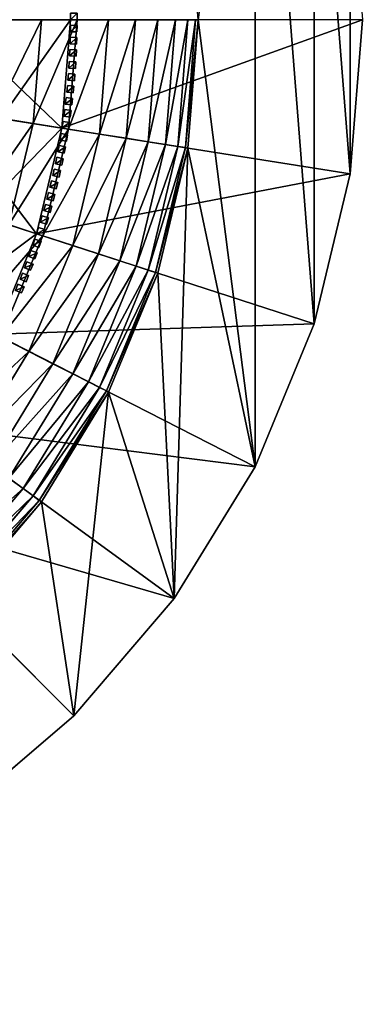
# Model space of a CAD drawing. Header units: centimetres. Extents: x -19.08 to -13.09, y -3.05 to 3.05.
# Tile 37 of 79: x -14.13 to -13.09, y -2.94 to 0.05. Entities that reach past the tile are written whole.
import ezdxf

# ---------------------------------------------------------------- set-up
doc = ezdxf.new("R2010")
doc.units = ezdxf.units.CM
doc.header["$LTSCALE"] = 2.54
doc.layers.get('0').update_dxf_attribs({"true_color": 0xff5454})
doc.layers.add('CHROM', color=7, linetype='Continuous', true_color=0x777799)

# ---------------------------------------------------------------- blocks, each defined once
blk = doc.blocks.new('Komponent#2')
at = {"color": 0}
for p, q in [((0.02, 0, 0.669), (0, 0, 0.669)), ((0, 0, 0.1), (0.02, 0, 0.1)), ((0, 0, 0.669), (0, 0, 0.1)), ((0.02, 0, 0.669), (0, 0, 0.669)), ((0, 0, 0.669), (0, -0.02, 0.669)), ((0, 0, 0.669), (0, 0, 0.1)), ((0, 0, 0.1), (0, -0.02, 0.1)), ((0, 0, 0.669), (0, -0.02, 0.669)), ((0, 0, 0.1), (0.02, 0, 0.1)), ((0, 0, 0.1), (0, -0.02, 0.1)), ((0.02, 0, 0.669), (0.02, 0, 0.1)), ((0.02, 0, 0.669), (0.02, -0.02, 0.669)), ((0.02, 0, 0.1), (0.02, -0.02, 0.1)), ((0.02, 0, 0.669), (0.02, 0, 0.1)), ((0.02, 0, 0.669), (0.02, -0.02, 0.669)), ((0.02, 0, 0.1), (0.02, -0.02, 0.1)), ((0.02, -0.02, 0.669), (0, -0.02, 0.669)), ((0, -0.02, 0.669), (0, -0.02, 0.1)), ((0, -0.02, 0.1), (0.02, -0.02, 0.1)), ((0.02, -0.02, 0.669), (0, -0.02, 0.669)), ((0, -0.02, 0.669), (0, -0.02, 0.1)), ((0, -0.02, 0.1), (0.02, -0.02, 0.1)), ((0.02, -0.02, 0.669), (0.02, -0.02, 0.1)), ((0.02, -0.02, 0.669), (0.02, -0.02, 0.1))]:
    blk.add_line(p, q, dxfattribs=at)
mesh = blk.add_polyface(dxfattribs=at)
corners = [(0, 0, 0.669), (0.02, 0, 0.1), (0, 0, 0.1), (0.02, 0, 0.669)]
mesh.append_faces([[corners[k] for k in face] for face in [(0, 1, 2), (1, 0, 3)]], dxfattribs={"vtx0": -1, "color": 0})
mesh = blk.add_polyface(dxfattribs=at)
corners = [(0, -0.02, 0.669), (0.02, 0, 0.669), (0, 0, 0.669), (0.02, -0.02, 0.669)]
mesh.append_faces([[corners[k] for k in face] for face in [(0, 1, 2), (1, 0, 3)]], dxfattribs={"vtx0": -1, "color": 0})
mesh = blk.add_polyface(dxfattribs=at)
corners = [(0, 0, 0.669), (0, -0.02, 0.1), (0, -0.02, 0.669), (0, 0, 0.1)]
mesh.append_faces([[corners[k] for k in face] for face in [(0, 1, 2), (1, 0, 3)]], dxfattribs={"vtx0": -1, "color": 0})
mesh = blk.add_polyface(dxfattribs=at)
corners = [(0.02, 0, 0.1), (0, -0.02, 0.1), (0, 0, 0.1), (0.02, -0.02, 0.1)]
mesh.append_faces([[corners[k] for k in face] for face in [(0, 1, 2), (1, 0, 3)]], dxfattribs={"vtx0": -1, "color": 0})
mesh = blk.add_polyface(dxfattribs=at)
corners = [(0.02, 0, 0.1), (0.02, -0.02, 0.669), (0.02, -0.02, 0.1), (0.02, 0, 0.669)]
mesh.append_faces([[corners[k] for k in face] for face in [(0, 1, 2), (1, 0, 3)]], dxfattribs={"vtx0": -1, "color": 0})
mesh = blk.add_polyface(dxfattribs=at)
corners = [(0.02, -0.02, 0.669), (0, -0.02, 0.1), (0.02, -0.02, 0.1), (0, -0.02, 0.669)]
mesh.append_faces([[corners[k] for k in face] for face in [(0, 1, 2), (1, 0, 3)]], dxfattribs={"vtx0": -1, "color": 0})
blk = doc.blocks.new('Grupuj#4')
at = {"color": 0}
for p, rotation in [((4.2551, 2.1276, -0.1), 179.9999999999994), ((4.2547, 2.0904, -0.1), 178.9999999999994), ((4.2538, 2.0533, -0.1), 177.9999999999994), ((4.2522, 2.0162, -0.1), 176.9999999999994), ((4.2499, 1.9792, -0.1), 175.9999999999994), ((4.247, 1.9421, -0.1), 174.9999999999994), ((4.2434, 1.9052, -0.1), 173.9999999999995), ((4.2392, 1.8683, -0.1), 172.9999999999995), ((4.2344, 1.8315, -0.1), 171.9999999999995), ((4.2289, 1.7947, -0.1), 170.9999999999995), ((4.2227, 1.7581, -0.1), 169.9999999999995), ((4.216, 1.7216, -0.1), 168.9999999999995), ((4.2086, 1.6852, -0.1), 167.9999999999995), ((4.2005, 1.649, -0.1), 166.9999999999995), ((4.1919, 1.6129, -0.1), 165.9999999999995), ((4.1826, 1.5769, -0.1), 164.9999999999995), ((4.1727, 1.5411, -0.1), 163.9999999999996), ((4.1621, 1.5055, -0.1), 162.9999999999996), ((4.1509, 1.4701, -0.1), 161.9999999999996), ((4.1392, 1.4349, -0.1), 160.9999999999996), ((4.1268, 1.3999, -0.1), 159.9999999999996), ((4.1138, 1.3651, -0.1), 158.9999999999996), ((4.1002, 1.3306, -0.1), 157.9999999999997), ((4.0859, 1.2963, -0.1), 156.9999999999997)]:
    blk.add_blockref('Komponent#2', p, dxfattribs=dict(at, rotation=rotation))
blk = doc.blocks.new('Grupuj#6')
at = {"color": 0}
for p, q in [((5.0144, 2.9955, 1.021), (4.9895, 2.6797, 1.021)), ((5.0144, 2.9955, 1.021), (4.9895, 2.6797, 1.021)), ((5.103, 2.9955, 11.4973), (5.0771, 2.6658, 11.4973)), ((5.103, 2.9955, 11.4473), (5.0771, 2.6658, 11.4473)), ((5.103, 2.9955, 11.4973), (5.0771, 2.6658, 11.4973)), ((5.103, 2.9955, 12.2973), (5.0771, 2.6658, 12.2973)), ((5.103, 2.9955, 11.4473), (5.0771, 2.6658, 11.4473)), ((5.103, 2.9955, 12.2973), (5.0771, 2.6658, 12.2973)), ((5.1232, 2.9955, 1.1839), (5.097, 2.6626, 1.1839)), ((5.1232, 2.9955, 1.1839), (5.097, 2.6626, 1.1839)), ((5.219, 2.9955, 1.3549), (5.1916, 2.6476, 1.3549)), ((5.219, 2.9955, 1.3549), (5.1916, 2.6476, 1.3549)), ((5.301, 2.9955, 1.5328), (5.2726, 2.6348, 1.5328)), ((5.301, 2.9955, 1.5328), (5.2726, 2.6348, 1.5328)), ((5.3688, 2.9955, 1.7166), (5.3396, 2.6242, 1.7166)), ((5.3688, 2.9955, 1.7166), (5.3396, 2.6242, 1.7166)), ((5.422, 2.9955, 1.9052), (5.3921, 2.6159, 1.9052)), ((5.422, 2.9955, 1.9052), (5.3921, 2.6159, 1.9052)), ((5.4602, 2.9955, 2.0974), (5.4299, 2.6099, 2.0974)), ((5.4602, 2.9955, 2.0974), (5.4299, 2.6099, 2.0974)), ((5.4833, 2.9955, 2.292), (5.4526, 2.6063, 2.292)), ((5.4833, 2.9955, 2.292), (5.4526, 2.6063, 2.292)), ((5.491, 2.9955, 6.8878), (5.4602, 2.6051, 6.8878)), ((5.491, 2.9955, 6.8878), (5.4602, 2.6051, 6.8878)), ((5.491, 2.9955, 2.4878), (5.4602, 2.6051, 2.4878)), ((5.491, 2.9955, 2.4878), (5.4602, 2.6051, 2.4878)), ((5.991, 2.9955, 6.8878), (5.9541, 2.5269, 6.8878)), ((5.991, 2.9955, 6.8878), (5.9541, 2.5269, 6.8878)), ((5.0771, 2.6658, 11.4973), (4.7093, 2.724, 11.4973)), ((5.0771, 2.6658, 11.4473), (4.7093, 2.724, 11.4473)), ((5.0771, 2.6658, 11.4973), (4.7093, 2.724, 11.4973)), ((5.0771, 2.6658, 11.4473), (4.7093, 2.724, 11.4473)), ((4.8697, 2.6986, 0.8671), (4.9895, 2.6797, 1.021)), ((4.8697, 2.6986, 0.8671), (4.9895, 2.6797, 1.021)), ((5.0771, 2.6658, 12.2973), (4.8909, 2.6953, 12.5307)), ((5.0771, 2.6658, 12.2973), (4.8909, 2.6953, 12.5307)), ((4.9895, 2.6797, 1.021), (4.9156, 2.3716, 1.021)), ((4.9895, 2.6797, 1.021), (4.9156, 2.3716, 1.021)), ((4.9895, 2.6797, 1.021), (5.097, 2.6626, 1.1839)), ((4.9895, 2.6797, 1.021), (5.097, 2.6626, 1.1839)), ((5.0771, 2.6658, 11.4973), (4.9999, 2.3442, 11.4973)), ((5.0771, 2.6658, 11.4473), (4.9999, 2.3442, 11.4473)), ((5.0771, 2.6658, 11.4973), (4.9999, 2.3442, 11.4973)), ((5.0771, 2.6658, 12.2973), (4.9999, 2.3442, 12.2973)), ((5.0771, 2.6658, 12.2973), (4.9999, 2.3442, 12.2973)), ((5.0771, 2.6658, 11.4473), (4.9999, 2.3442, 11.4473)), ((5.097, 2.6626, 1.1839), (5.0191, 2.338, 1.1839)), ((5.097, 2.6626, 1.1839), (5.0191, 2.338, 1.1839)), ((5.0771, 2.6658, 11.4973), (5.0771, 2.6658, 12.2973)), ((5.0771, 2.6658, 11.4973), (5.0771, 2.6658, 12.2973)), ((5.9541, 2.5269, 6.8878), (5.0771, 2.6658, 11.4473)), ((5.9541, 2.5269, 6.8878), (5.0771, 2.6658, 11.4473)), ((5.097, 2.6626, 1.1839), (5.1916, 2.6476, 1.3549)), ((5.097, 2.6626, 1.1839), (5.1916, 2.6476, 1.3549)), ((5.1916, 2.6476, 1.3549), (5.1101, 2.3084, 1.3549)), ((5.1916, 2.6476, 1.3549), (5.1101, 2.3084, 1.3549)), ((5.1916, 2.6476, 1.3549), (5.2726, 2.6348, 1.5328)), ((5.1916, 2.6476, 1.3549), (5.2726, 2.6348, 1.5328)), ((5.2726, 2.6348, 1.5328), (5.1882, 2.283, 1.5328)), ((5.2726, 2.6348, 1.5328), (5.1882, 2.283, 1.5328)), ((5.3396, 2.6242, 1.7166), (5.2527, 2.2621, 1.7166)), ((5.3396, 2.6242, 1.7166), (5.2527, 2.2621, 1.7166)), ((5.2726, 2.6348, 1.5328), (5.3396, 2.6242, 1.7166)), ((5.2726, 2.6348, 1.5328), (5.3396, 2.6242, 1.7166)), ((5.3921, 2.6159, 1.9052), (5.3032, 2.2456, 1.9052)), ((5.3921, 2.6159, 1.9052), (5.3032, 2.2456, 1.9052)), ((5.3396, 2.6242, 1.7166), (5.3921, 2.6159, 1.9052)), ((5.3396, 2.6242, 1.7166), (5.3921, 2.6159, 1.9052)), ((5.4299, 2.6099, 2.0974), (5.3396, 2.2338, 2.0974)), ((5.4299, 2.6099, 2.0974), (5.3396, 2.2338, 2.0974)), ((5.4526, 2.6063, 2.292), (5.3615, 2.2267, 2.292)), ((5.4526, 2.6063, 2.292), (5.3615, 2.2267, 2.292)), ((5.3921, 2.6159, 1.9052), (5.4299, 2.6099, 2.0974)), ((5.3921, 2.6159, 1.9052), (5.4299, 2.6099, 2.0974)), ((5.4299, 2.6099, 2.0974), (5.4526, 2.6063, 2.292)), ((5.4299, 2.6099, 2.0974), (5.4526, 2.6063, 2.292)), ((5.4526, 2.6063, 2.292), (5.4602, 2.6051, 2.4878)), ((5.4526, 2.6063, 2.292), (5.4602, 2.6051, 2.4878)), ((5.4602, 2.6051, 6.8878), (5.3688, 2.2243, 6.8878)), ((5.4602, 2.6051, 2.4878), (5.3688, 2.2243, 2.4878)), ((5.4602, 2.6051, 6.8878), (5.3688, 2.2243, 6.8878)), ((5.4602, 2.6051, 2.4878), (5.3688, 2.2243, 2.4878)), ((5.4602, 2.6051, 2.4878), (5.4602, 2.6051, 6.8878)), ((5.4602, 2.6051, 2.4878), (5.4602, 2.6051, 6.8878)), ((5.9541, 2.5269, 6.8878), (5.8444, 2.0698, 6.8878)), ((5.9541, 2.5269, 6.8878), (5.8444, 2.0698, 6.8878)), ((4.9999, 2.3442, 11.4473), (4.6458, 2.4593, 11.4473)), ((4.9999, 2.3442, 11.4973), (4.6458, 2.4593, 11.4973)), ((4.9999, 2.3442, 11.4473), (4.6458, 2.4593, 11.4473)), ((4.9999, 2.3442, 11.4973), (4.6458, 2.4593, 11.4973)), ((4.9999, 2.3442, 12.2973), (4.8206, 2.4025, 12.5307)), ((4.9999, 2.3442, 12.2973), (4.8206, 2.4025, 12.5307)), ((4.9156, 2.3716, 1.021), (5.0191, 2.338, 1.1839)), ((4.9156, 2.3716, 1.021), (5.0191, 2.338, 1.1839)), ((4.9999, 2.3442, 11.4473), (4.8733, 2.0387, 11.4473)), ((4.9999, 2.3442, 11.4973), (4.8733, 2.0387, 11.4973)), ((4.9999, 2.3442, 11.4973), (4.8733, 2.0387, 11.4973)), ((4.9999, 2.3442, 12.2973), (4.8733, 2.0387, 12.2973)), ((4.9999, 2.3442, 12.2973), (4.8733, 2.0387, 12.2973)), ((4.9999, 2.3442, 11.4473), (4.8733, 2.0387, 11.4473)), ((5.0191, 2.338, 1.1839), (4.8913, 2.0295, 1.1839)), ((5.0191, 2.338, 1.1839), (4.8913, 2.0295, 1.1839)), ((4.9999, 2.3442, 11.4973), (4.9999, 2.3442, 12.2973)), ((4.9999, 2.3442, 11.4973), (4.9999, 2.3442, 12.2973)), ((5.8444, 2.0698, 6.8878), (4.9999, 2.3442, 11.4473)), ((5.8444, 2.0698, 6.8878), (4.9999, 2.3442, 11.4473)), ((5.0191, 2.338, 1.1839), (5.1101, 2.3084, 1.3549)), ((5.0191, 2.338, 1.1839), (5.1101, 2.3084, 1.3549)), ((5.1101, 2.3084, 1.3549), (4.9766, 1.986, 1.3549)), ((5.1101, 2.3084, 1.3549), (4.9766, 1.986, 1.3549)), ((5.1101, 2.3084, 1.3549), (5.1882, 2.283, 1.5328)), ((5.1101, 2.3084, 1.3549), (5.1882, 2.283, 1.5328)), ((5.1882, 2.283, 1.5328), (5.0497, 1.9488, 1.5328)), ((5.1882, 2.283, 1.5328), (5.0497, 1.9488, 1.5328)), ((5.1882, 2.283, 1.5328), (5.2527, 2.2621, 1.7166)), ((5.1882, 2.283, 1.5328), (5.2527, 2.2621, 1.7166)), ((5.2527, 2.2621, 1.7166), (5.1101, 1.918, 1.7166)), ((5.2527, 2.2621, 1.7166), (5.1101, 1.918, 1.7166)), ((5.2527, 2.2621, 1.7166), (5.3032, 2.2456, 1.9052)), ((5.2527, 2.2621, 1.7166), (5.3032, 2.2456, 1.9052)), ((5.3032, 2.2456, 1.9052), (5.1575, 1.8939, 1.9052)), ((5.3032, 2.2456, 1.9052), (5.1575, 1.8939, 1.9052)), ((5.3396, 2.2338, 2.0974), (5.1916, 1.8765, 2.0974)), ((5.3396, 2.2338, 2.0974), (5.1916, 1.8765, 2.0974)), ((5.3615, 2.2267, 2.292), (5.2121, 1.866, 2.292)), ((5.3615, 2.2267, 2.292), (5.2121, 1.866, 2.292)), ((5.3688, 2.2243, 6.8878), (5.219, 1.8626, 6.8878)), ((5.3688, 2.2243, 2.4878), (5.219, 1.8626, 2.4878)), ((5.3688, 2.2243, 6.8878), (5.219, 1.8626, 6.8878)), ((5.3688, 2.2243, 2.4878), (5.219, 1.8626, 2.4878)), ((5.3032, 2.2456, 1.9052), (5.3396, 2.2338, 2.0974)), ((5.3032, 2.2456, 1.9052), (5.3396, 2.2338, 2.0974)), ((5.3396, 2.2338, 2.0974), (5.3615, 2.2267, 2.292)), ((5.3396, 2.2338, 2.0974), (5.3615, 2.2267, 2.292)), ((5.3615, 2.2267, 2.292), (5.3688, 2.2243, 2.4878)), ((5.3615, 2.2267, 2.292), (5.3688, 2.2243, 2.4878)), ((5.3688, 2.2243, 2.4878), (5.3688, 2.2243, 6.8878)), ((5.3688, 2.2243, 2.4878), (5.3688, 2.2243, 6.8878)), ((5.8444, 2.0698, 6.8878), (5.6645, 1.6356, 6.8878)), ((5.8444, 2.0698, 6.8878), (5.6645, 1.6356, 6.8878)), ((5.6645, 1.6356, 6.8878), (4.8733, 2.0387, 11.4473)), ((5.6645, 1.6356, 6.8878), (4.8733, 2.0387, 11.4473)), ((4.8913, 2.0295, 1.1839), (4.9766, 1.986, 1.3549)), ((4.8913, 2.0295, 1.1839), (4.9766, 1.986, 1.3549)), ((4.9766, 1.986, 1.3549), (4.7943, 1.6885, 1.3549)), ((4.9766, 1.986, 1.3549), (4.7943, 1.6885, 1.3549)), ((4.9766, 1.986, 1.3549), (5.0497, 1.9488, 1.5328)), ((4.9766, 1.986, 1.3549), (5.0497, 1.9488, 1.5328)), ((5.0497, 1.9488, 1.5328), (4.8607, 1.6403, 1.5328)), ((5.0497, 1.9488, 1.5328), (4.8607, 1.6403, 1.5328)), ((5.0497, 1.9488, 1.5328), (5.1101, 1.918, 1.7166)), ((5.0497, 1.9488, 1.5328), (5.1101, 1.918, 1.7166)), ((5.1101, 1.918, 1.7166), (4.9156, 1.6005, 1.7166)), ((5.1101, 1.918, 1.7166), (4.9156, 1.6005, 1.7166)), ((5.1101, 1.918, 1.7166), (5.1575, 1.8939, 1.9052)), ((5.1101, 1.918, 1.7166), (5.1575, 1.8939, 1.9052)), ((5.1575, 1.8939, 1.9052), (4.9586, 1.5692, 1.9052)), ((5.1575, 1.8939, 1.9052), (4.9586, 1.5692, 1.9052)), ((5.1575, 1.8939, 1.9052), (5.1916, 1.8765, 2.0974)), ((5.1575, 1.8939, 1.9052), (5.1916, 1.8765, 2.0974)), ((5.1916, 1.8765, 2.0974), (4.9895, 1.5467, 2.0974)), ((5.1916, 1.8765, 2.0974), (4.9895, 1.5467, 2.0974)), ((5.2121, 1.866, 2.292), (5.0081, 1.5332, 2.292)), ((5.2121, 1.866, 2.292), (5.0081, 1.5332, 2.292)), ((5.219, 1.8626, 6.8878), (5.0144, 1.5287, 6.8878)), ((5.219, 1.8626, 6.8878), (5.0144, 1.5287, 6.8878)), ((5.219, 1.8626, 2.4878), (5.0144, 1.5287, 2.4878)), ((5.219, 1.8626, 2.4878), (5.0144, 1.5287, 2.4878)), ((5.1916, 1.8765, 2.0974), (5.2121, 1.866, 2.292)), ((5.1916, 1.8765, 2.0974), (5.2121, 1.866, 2.292)), ((5.2121, 1.866, 2.292), (5.219, 1.8626, 2.4878)), ((5.2121, 1.866, 2.292), (5.219, 1.8626, 2.4878)), ((5.219, 1.8626, 2.4878), (5.219, 1.8626, 6.8878)), ((5.219, 1.8626, 2.4878), (5.219, 1.8626, 6.8878)), ((5.4189, 1.2348, 6.8878), (4.7005, 1.7567, 11.4473)), ((5.4189, 1.2348, 6.8878), (4.7005, 1.7567, 11.4473)), ((5.6645, 1.6356, 6.8878), (5.4189, 1.2348, 6.8878)), ((5.6645, 1.6356, 6.8878), (5.4189, 1.2348, 6.8878)), ((4.9156, 1.6005, 1.7166), (4.9586, 1.5692, 1.9052)), ((4.9156, 1.6005, 1.7166), (4.9586, 1.5692, 1.9052)), ((4.9586, 1.5692, 1.9052), (4.7113, 1.2797, 1.9052)), ((4.9586, 1.5692, 1.9052), (4.7113, 1.2797, 1.9052)), ((4.9586, 1.5692, 1.9052), (4.9895, 1.5467, 2.0974)), ((4.9586, 1.5692, 1.9052), (4.9895, 1.5467, 2.0974)), ((4.9895, 1.5467, 2.0974), (4.7383, 1.2526, 2.0974)), ((4.9895, 1.5467, 2.0974), (4.7383, 1.2526, 2.0974)), ((5.0081, 1.5332, 2.292), (4.7546, 1.2363, 2.292)), ((5.0081, 1.5332, 2.292), (4.7546, 1.2363, 2.292)), ((5.0144, 1.5287, 6.8878), (4.7601, 1.2309, 6.8878)), ((5.0144, 1.5287, 2.4878), (4.7601, 1.2309, 2.4878)), ((5.0144, 1.5287, 6.8878), (4.7601, 1.2309, 6.8878)), ((5.0144, 1.5287, 2.4878), (4.7601, 1.2309, 2.4878)), ((4.9895, 1.5467, 2.0974), (5.0081, 1.5332, 2.292)), ((4.9895, 1.5467, 2.0974), (5.0081, 1.5332, 2.292)), ((5.0081, 1.5332, 2.292), (5.0144, 1.5287, 2.4878)), ((5.0081, 1.5332, 2.292), (5.0144, 1.5287, 2.4878)), ((5.0144, 1.5287, 2.4878), (5.0144, 1.5287, 6.8878)), ((5.0144, 1.5287, 2.4878), (5.0144, 1.5287, 6.8878)), ((5.1136, 0.8774, 6.8878), (4.4857, 1.5052, 11.4473)), ((5.1136, 0.8774, 6.8878), (4.4857, 1.5052, 11.4473)), ((5.4189, 1.2348, 6.8878), (5.1136, 0.8774, 6.8878)), ((5.4189, 1.2348, 6.8878), (5.1136, 0.8774, 6.8878)), ((5.1136, 0.8774, 6.8878), (4.7562, 0.5721, 6.8878)), ((5.1136, 0.8774, 6.8878), (4.7562, 0.5721, 6.8878))]:
    blk.add_line(p, q, dxfattribs=at)
mesh = blk.add_polyface(dxfattribs=at)
corners = [(0.0369, 3.4641, 6.8878), (0.0369, 2.5269, 6.8878), (0, 2.9955, 6.8878), (0.1466, 3.9211, 6.8878), (0.1466, 2.0698, 6.8878), (0.3265, 4.3554, 6.8878), (0.3265, 1.6356, 6.8878), (0.5721, 4.7562, 6.8878), (0.5, 2.9955, 6.8878), (0.5307, 3.3859, 6.8878), (0.6221, 3.7666, 6.8878), (0.8774, 5.1136, 6.8878), (0.772, 4.1284, 6.8878), (0.9766, 4.4623, 6.8878), (1.2348, 5.4189, 6.8878), (1.2309, 4.7601, 6.8878), (1.5287, 5.0144, 6.8878), (1.6356, 5.6645, 6.8878), (1.8626, 5.219, 6.8878), (2.0698, 5.8444, 6.8878), (2.2243, 5.3688, 6.8878), (2.5269, 5.9541, 6.8878), (2.6051, 5.4602, 6.8878), (2.9955, 5.991, 6.8878), (2.9955, 5.491, 6.8878), (3.4641, 5.9541, 6.8878), (3.3859, 5.4602, 6.8878), (3.7666, 5.3688, 6.8878), (3.9211, 5.8444, 6.8878), (4.1284, 5.219, 6.8878), (4.3554, 5.6645, 6.8878), (4.4623, 5.0144, 6.8878), (4.7562, 5.4189, 6.8878), (4.7601, 4.7601, 6.8878), (5.1136, 5.1136, 6.8878), (5.0144, 4.4623, 6.8878), (5.219, 4.1284, 6.8878), (5.4189, 4.7562, 6.8878), (5.3688, 3.7666, 6.8878), (5.4602, 3.3859, 6.8878), (5.6645, 4.3554, 6.8878), (5.491, 2.9955, 6.8878), (5.6645, 1.6356, 6.8878), (5.8444, 2.0698, 6.8878), (5.8444, 3.9211, 6.8878), (5.9541, 2.5269, 6.8878), (5.9541, 3.4641, 6.8878), (5.991, 2.9955, 6.8878), (0.5721, 1.2348, 6.8878), (0.5307, 2.6051, 6.8878), (0.6221, 2.2243, 6.8878), (0.8774, 0.8774, 6.8878), (0.772, 1.8626, 6.8878), (0.9766, 1.5287, 6.8878), (1.2348, 0.5721, 6.8878), (1.2309, 1.2309, 6.8878), (1.5287, 0.9766, 6.8878), (1.6356, 0.3265, 6.8878), (1.8626, 0.772, 6.8878), (2.0698, 0.1466, 6.8878), (2.2243, 0.6221, 6.8878), (2.5269, 0.0369, 6.8878), (2.6051, 0.5307, 6.8878), (2.9955, 0, 6.8878), (2.9955, 0.5, 6.8878), (3.3859, 0.5307, 6.8878), (3.4641, 0.0369, 6.8878), (3.7666, 0.6221, 6.8878), (3.9211, 0.1466, 6.8878), (4.1284, 0.772, 6.8878), (4.3554, 0.3265, 6.8878), (4.4623, 0.9766, 6.8878), (4.7562, 0.5721, 6.8878), (4.7601, 1.2309, 6.8878), (5.1136, 0.8774, 6.8878), (5.0144, 1.5287, 6.8878), (5.219, 1.8626, 6.8878), (5.4189, 1.2348, 6.8878), (5.3688, 2.2243, 6.8878), (5.4602, 2.6051, 6.8878)]
mesh.append_faces([[corners[k] for k in face] for face in [(0, 1, 2), (45, 46, 47)]], dxfattribs={"vtx0": -1, "color": 0})
mesh.append_faces([[corners[k] for k in face] for face in [(1, 3, 4), (4, 5, 6), (8, 7, 9), (9, 7, 10), (10, 11, 12), (12, 11, 13), (13, 14, 15), (15, 14, 16), (16, 17, 18), (18, 19, 20), (20, 21, 22), (22, 23, 24), (24, 25, 26), (26, 25, 27), (27, 28, 29), (29, 30, 31), (31, 32, 33), (33, 34, 35), (35, 34, 36), (36, 37, 38), (38, 37, 39), (39, 40, 41), (42, 40, 43), (43, 44, 45), (48, 50, 51), (51, 53, 54), (54, 56, 57), (57, 58, 59), (59, 60, 61), (61, 62, 63), (63, 65, 66), (66, 67, 68), (68, 69, 70), (70, 71, 72), (72, 73, 74), (74, 76, 77), (77, 79, 42)]], dxfattribs={"vtx0": -1, "vtx1": -1, "color": 0})
mesh.append_faces([[corners[k] for k in face] for face in [(6, 7, 8), (41, 40, 42)]], dxfattribs={"vtx0": -1, "vtx1": -1, "vtx2": -1, "color": 0})
mesh.append_faces([[corners[k] for k in face] for face in [(1, 0, 3), (4, 3, 5), (6, 5, 7), (10, 7, 11), (13, 11, 14), (16, 14, 17), (18, 17, 19), (20, 19, 21), (22, 21, 23), (24, 23, 25), (27, 25, 28), (29, 28, 30), (31, 30, 32), (33, 32, 34), (36, 34, 37), (39, 37, 40), (43, 40, 44), (45, 44, 46), (8, 48, 6), (48, 8, 49), (48, 49, 50), (51, 50, 52), (51, 52, 53), (54, 53, 55), (54, 55, 56), (57, 56, 58), (59, 58, 60), (61, 60, 62), (63, 62, 64), (63, 64, 65), (66, 65, 67), (68, 67, 69), (70, 69, 71), (72, 71, 73), (74, 73, 75), (74, 75, 76), (77, 76, 78), (77, 78, 79), (42, 79, 41)]], dxfattribs={"vtx0": -1, "vtx2": -1, "color": 0})
mesh = blk.add_polyface(dxfattribs=at)
corners = [(4.7307, 2.9955, 11.4973), (5.0771, 2.6658, 11.4973), (4.7093, 2.724, 11.4973), (5.103, 2.9955, 11.4973)]
mesh.append_faces([[corners[k] for k in face] for face in [(0, 1, 2), (1, 0, 3)]], dxfattribs={"vtx0": -1, "color": 0})
mesh = blk.add_polyface(dxfattribs=at)
corners = [(5.0771, 2.6658, 11.4473), (4.7307, 2.9955, 11.4473), (4.7093, 2.724, 11.4473), (5.103, 2.9955, 11.4473)]
mesh.append_faces([[corners[k] for k in face] for face in [(0, 1, 2), (1, 0, 3)]], dxfattribs={"vtx0": -1, "color": 0})
mesh = blk.add_polyface(dxfattribs=at)
corners = [(4.8697, 2.6986, 0.8671), (5.0144, 2.9955, 1.021), (4.9895, 2.6797, 1.021), (4.8931, 2.9955, 0.8671)]
mesh.append_faces([[corners[k] for k in face] for face in [(0, 1, 2), (1, 0, 3)]], dxfattribs={"vtx0": -1, "color": 0})
mesh = blk.add_polyface(dxfattribs=at)
corners = [(5.103, 2.9955, 12.2973), (4.8909, 2.6953, 12.5307), (5.0771, 2.6658, 12.2973), (4.9146, 2.9955, 12.5307)]
mesh.append_faces([[corners[k] for k in face] for face in [(0, 1, 2), (1, 0, 3)]], dxfattribs={"vtx0": -1, "color": 0})
mesh = blk.add_polyface(dxfattribs=at)
corners = [(4.9895, 2.6797, 1.021), (5.1232, 2.9955, 1.1839), (5.097, 2.6626, 1.1839), (5.0144, 2.9955, 1.021)]
mesh.append_faces([[corners[k] for k in face] for face in [(0, 1, 2), (1, 0, 3)]], dxfattribs={"vtx0": -1, "color": 0})
mesh = blk.add_polyface(dxfattribs=at)
corners = [(5.103, 2.9955, 11.4973), (5.0771, 2.6658, 12.2973), (5.0771, 2.6658, 11.4973), (5.103, 2.9955, 12.2973)]
mesh.append_faces([[corners[k] for k in face] for face in [(0, 1, 2), (1, 0, 3)]], dxfattribs={"vtx0": -1, "color": 0})
mesh = blk.add_polyface(dxfattribs=at)
corners = [(5.991, 2.9955, 6.8878), (5.0771, 2.6658, 11.4473), (5.9541, 2.5269, 6.8878), (5.103, 2.9955, 11.4473)]
mesh.append_faces([[corners[k] for k in face] for face in [(0, 1, 2), (1, 0, 3)]], dxfattribs={"vtx0": -1, "color": 0})
mesh = blk.add_polyface(dxfattribs=at)
corners = [(5.097, 2.6626, 1.1839), (5.219, 2.9955, 1.3549), (5.1916, 2.6476, 1.3549), (5.1232, 2.9955, 1.1839)]
mesh.append_faces([[corners[k] for k in face] for face in [(0, 1, 2), (1, 0, 3)]], dxfattribs={"vtx0": -1, "color": 0})
mesh = blk.add_polyface(dxfattribs=at)
corners = [(5.1916, 2.6476, 1.3549), (5.301, 2.9955, 1.5328), (5.2726, 2.6348, 1.5328), (5.219, 2.9955, 1.3549)]
mesh.append_faces([[corners[k] for k in face] for face in [(0, 1, 2), (1, 0, 3)]], dxfattribs={"vtx0": -1, "color": 0})
mesh = blk.add_polyface(dxfattribs=at)
corners = [(5.2726, 2.6348, 1.5328), (5.3688, 2.9955, 1.7166), (5.3396, 2.6242, 1.7166), (5.301, 2.9955, 1.5328)]
mesh.append_faces([[corners[k] for k in face] for face in [(0, 1, 2), (1, 0, 3)]], dxfattribs={"vtx0": -1, "color": 0})
mesh = blk.add_polyface(dxfattribs=at)
corners = [(5.3396, 2.6242, 1.7166), (5.422, 2.9955, 1.9052), (5.3921, 2.6159, 1.9052), (5.3688, 2.9955, 1.7166)]
mesh.append_faces([[corners[k] for k in face] for face in [(0, 1, 2), (1, 0, 3)]], dxfattribs={"vtx0": -1, "color": 0})
mesh = blk.add_polyface(dxfattribs=at)
corners = [(5.3921, 2.6159, 1.9052), (5.4602, 2.9955, 2.0974), (5.4299, 2.6099, 2.0974), (5.422, 2.9955, 1.9052)]
mesh.append_faces([[corners[k] for k in face] for face in [(0, 1, 2), (1, 0, 3)]], dxfattribs={"vtx0": -1, "color": 0})
mesh = blk.add_polyface(dxfattribs=at)
corners = [(5.4299, 2.6099, 2.0974), (5.4833, 2.9955, 2.292), (5.4526, 2.6063, 2.292), (5.4602, 2.9955, 2.0974)]
mesh.append_faces([[corners[k] for k in face] for face in [(0, 1, 2), (1, 0, 3)]], dxfattribs={"vtx0": -1, "color": 0})
mesh = blk.add_polyface(dxfattribs=at)
corners = [(5.4526, 2.6063, 2.292), (5.491, 2.9955, 2.4878), (5.4602, 2.6051, 2.4878), (5.4833, 2.9955, 2.292)]
mesh.append_faces([[corners[k] for k in face] for face in [(0, 1, 2), (1, 0, 3)]], dxfattribs={"vtx0": -1, "color": 0})
mesh = blk.add_polyface(dxfattribs=at)
corners = [(5.491, 2.9955, 2.4878), (5.4602, 2.6051, 6.8878), (5.4602, 2.6051, 2.4878), (5.491, 2.9955, 6.8878)]
mesh.append_faces([[corners[k] for k in face] for face in [(0, 1, 2), (1, 0, 3)]], dxfattribs={"vtx0": -1, "color": 0})
mesh = blk.add_polyface(dxfattribs=at)
corners = [(4.7093, 2.724, 11.4973), (4.9999, 2.3442, 11.4973), (4.6458, 2.4593, 11.4973), (5.0771, 2.6658, 11.4973)]
mesh.append_faces([[corners[k] for k in face] for face in [(0, 1, 2), (1, 0, 3)]], dxfattribs={"vtx0": -1, "color": 0})
mesh = blk.add_polyface(dxfattribs=at)
corners = [(4.9999, 2.3442, 11.4473), (4.7093, 2.724, 11.4473), (4.6458, 2.4593, 11.4473), (5.0771, 2.6658, 11.4473)]
mesh.append_faces([[corners[k] for k in face] for face in [(0, 1, 2), (1, 0, 3)]], dxfattribs={"vtx0": -1, "color": 0})
mesh = blk.add_polyface(dxfattribs=at)
corners = [(4.8002, 2.4091, 0.8671), (4.9895, 2.6797, 1.021), (4.9156, 2.3716, 1.021), (4.8697, 2.6986, 0.8671)]
mesh.append_faces([[corners[k] for k in face] for face in [(0, 1, 2), (1, 0, 3)]], dxfattribs={"vtx0": -1, "color": 0})
mesh = blk.add_polyface(dxfattribs=at)
corners = [(5.0771, 2.6658, 12.2973), (4.8206, 2.4025, 12.5307), (4.9999, 2.3442, 12.2973), (4.8909, 2.6953, 12.5307)]
mesh.append_faces([[corners[k] for k in face] for face in [(0, 1, 2), (1, 0, 3)]], dxfattribs={"vtx0": -1, "color": 0})
mesh = blk.add_polyface(dxfattribs=at)
corners = [(4.9156, 2.3716, 1.021), (5.097, 2.6626, 1.1839), (5.0191, 2.338, 1.1839), (4.9895, 2.6797, 1.021)]
mesh.append_faces([[corners[k] for k in face] for face in [(0, 1, 2), (1, 0, 3)]], dxfattribs={"vtx0": -1, "color": 0})
mesh = blk.add_polyface(dxfattribs=at)
corners = [(5.0771, 2.6658, 11.4973), (4.9999, 2.3442, 12.2973), (4.9999, 2.3442, 11.4973), (5.0771, 2.6658, 12.2973)]
mesh.append_faces([[corners[k] for k in face] for face in [(0, 1, 2), (1, 0, 3)]], dxfattribs={"vtx0": -1, "color": 0})
mesh = blk.add_polyface(dxfattribs=at)
corners = [(5.9541, 2.5269, 6.8878), (4.9999, 2.3442, 11.4473), (5.8444, 2.0698, 6.8878), (5.0771, 2.6658, 11.4473)]
mesh.append_faces([[corners[k] for k in face] for face in [(0, 1, 2), (1, 0, 3)]], dxfattribs={"vtx0": -1, "color": 0})
mesh = blk.add_polyface(dxfattribs=at)
corners = [(5.0191, 2.338, 1.1839), (5.1916, 2.6476, 1.3549), (5.1101, 2.3084, 1.3549), (5.097, 2.6626, 1.1839)]
mesh.append_faces([[corners[k] for k in face] for face in [(0, 1, 2), (1, 0, 3)]], dxfattribs={"vtx0": -1, "color": 0})
mesh = blk.add_polyface(dxfattribs=at)
corners = [(5.1101, 2.3084, 1.3549), (5.2726, 2.6348, 1.5328), (5.1882, 2.283, 1.5328), (5.1916, 2.6476, 1.3549)]
mesh.append_faces([[corners[k] for k in face] for face in [(0, 1, 2), (1, 0, 3)]], dxfattribs={"vtx0": -1, "color": 0})
mesh = blk.add_polyface(dxfattribs=at)
corners = [(5.1882, 2.283, 1.5328), (5.3396, 2.6242, 1.7166), (5.2527, 2.2621, 1.7166), (5.2726, 2.6348, 1.5328)]
mesh.append_faces([[corners[k] for k in face] for face in [(0, 1, 2), (1, 0, 3)]], dxfattribs={"vtx0": -1, "color": 0})
mesh = blk.add_polyface(dxfattribs=at)
corners = [(5.2527, 2.2621, 1.7166), (5.3921, 2.6159, 1.9052), (5.3032, 2.2456, 1.9052), (5.3396, 2.6242, 1.7166)]
mesh.append_faces([[corners[k] for k in face] for face in [(0, 1, 2), (1, 0, 3)]], dxfattribs={"vtx0": -1, "color": 0})
mesh = blk.add_polyface(dxfattribs=at)
corners = [(5.3032, 2.2456, 1.9052), (5.4299, 2.6099, 2.0974), (5.3396, 2.2338, 2.0974), (5.3921, 2.6159, 1.9052)]
mesh.append_faces([[corners[k] for k in face] for face in [(0, 1, 2), (1, 0, 3)]], dxfattribs={"vtx0": -1, "color": 0})
mesh = blk.add_polyface(dxfattribs=at)
corners = [(5.3396, 2.2338, 2.0974), (5.4526, 2.6063, 2.292), (5.3615, 2.2267, 2.292), (5.4299, 2.6099, 2.0974)]
mesh.append_faces([[corners[k] for k in face] for face in [(0, 1, 2), (1, 0, 3)]], dxfattribs={"vtx0": -1, "color": 0})
mesh = blk.add_polyface(dxfattribs=at)
corners = [(5.3615, 2.2267, 2.292), (5.4602, 2.6051, 2.4878), (5.3688, 2.2243, 2.4878), (5.4526, 2.6063, 2.292)]
mesh.append_faces([[corners[k] for k in face] for face in [(0, 1, 2), (1, 0, 3)]], dxfattribs={"vtx0": -1, "color": 0})
mesh = blk.add_polyface(dxfattribs=at)
corners = [(5.4602, 2.6051, 2.4878), (5.3688, 2.2243, 6.8878), (5.3688, 2.2243, 2.4878), (5.4602, 2.6051, 6.8878)]
mesh.append_faces([[corners[k] for k in face] for face in [(0, 1, 2), (1, 0, 3)]], dxfattribs={"vtx0": -1, "color": 0})
mesh = blk.add_polyface(dxfattribs=at)
corners = [(4.8733, 2.0387, 11.4473), (4.6458, 2.4593, 11.4473), (4.5416, 2.2077, 11.4473), (4.9999, 2.3442, 11.4473)]
mesh.append_faces([[corners[k] for k in face] for face in [(0, 1, 2), (1, 0, 3)]], dxfattribs={"vtx0": -1, "color": 0})
mesh = blk.add_polyface(dxfattribs=at)
corners = [(4.6458, 2.4593, 11.4973), (4.8733, 2.0387, 11.4973), (4.5416, 2.2077, 11.4973), (4.9999, 2.3442, 11.4973)]
mesh.append_faces([[corners[k] for k in face] for face in [(0, 1, 2), (1, 0, 3)]], dxfattribs={"vtx0": -1, "color": 0})
mesh = blk.add_polyface(dxfattribs=at)
corners = [(4.9999, 2.3442, 12.2973), (4.7054, 2.1242, 12.5307), (4.8733, 2.0387, 12.2973), (4.8206, 2.4025, 12.5307)]
mesh.append_faces([[corners[k] for k in face] for face in [(0, 1, 2), (1, 0, 3)]], dxfattribs={"vtx0": -1, "color": 0})
mesh = blk.add_polyface(dxfattribs=at)
corners = [(4.7943, 2.0789, 1.021), (5.0191, 2.338, 1.1839), (4.8913, 2.0295, 1.1839), (4.9156, 2.3716, 1.021)]
mesh.append_faces([[corners[k] for k in face] for face in [(0, 1, 2), (1, 0, 3)]], dxfattribs={"vtx0": -1, "color": 0})
mesh = blk.add_polyface(dxfattribs=at)
corners = [(4.9999, 2.3442, 11.4973), (4.8733, 2.0387, 12.2973), (4.8733, 2.0387, 11.4973), (4.9999, 2.3442, 12.2973)]
mesh.append_faces([[corners[k] for k in face] for face in [(0, 1, 2), (1, 0, 3)]], dxfattribs={"vtx0": -1, "color": 0})
mesh = blk.add_polyface(dxfattribs=at)
corners = [(5.8444, 2.0698, 6.8878), (4.8733, 2.0387, 11.4473), (5.6645, 1.6356, 6.8878), (4.9999, 2.3442, 11.4473)]
mesh.append_faces([[corners[k] for k in face] for face in [(0, 1, 2), (1, 0, 3)]], dxfattribs={"vtx0": -1, "color": 0})
mesh = blk.add_polyface(dxfattribs=at)
corners = [(4.8913, 2.0295, 1.1839), (5.1101, 2.3084, 1.3549), (4.9766, 1.986, 1.3549), (5.0191, 2.338, 1.1839)]
mesh.append_faces([[corners[k] for k in face] for face in [(0, 1, 2), (1, 0, 3)]], dxfattribs={"vtx0": -1, "color": 0})
mesh = blk.add_polyface(dxfattribs=at)
corners = [(4.9766, 1.986, 1.3549), (5.1882, 2.283, 1.5328), (5.0497, 1.9488, 1.5328), (5.1101, 2.3084, 1.3549)]
mesh.append_faces([[corners[k] for k in face] for face in [(0, 1, 2), (1, 0, 3)]], dxfattribs={"vtx0": -1, "color": 0})
mesh = blk.add_polyface(dxfattribs=at)
corners = [(5.0497, 1.9488, 1.5328), (5.2527, 2.2621, 1.7166), (5.1101, 1.918, 1.7166), (5.1882, 2.283, 1.5328)]
mesh.append_faces([[corners[k] for k in face] for face in [(0, 1, 2), (1, 0, 3)]], dxfattribs={"vtx0": -1, "color": 0})
mesh = blk.add_polyface(dxfattribs=at)
corners = [(5.1101, 1.918, 1.7166), (5.3032, 2.2456, 1.9052), (5.1575, 1.8939, 1.9052), (5.2527, 2.2621, 1.7166)]
mesh.append_faces([[corners[k] for k in face] for face in [(0, 1, 2), (1, 0, 3)]], dxfattribs={"vtx0": -1, "color": 0})
mesh = blk.add_polyface(dxfattribs=at)
corners = [(5.1575, 1.8939, 1.9052), (5.3396, 2.2338, 2.0974), (5.1916, 1.8765, 2.0974), (5.3032, 2.2456, 1.9052)]
mesh.append_faces([[corners[k] for k in face] for face in [(0, 1, 2), (1, 0, 3)]], dxfattribs={"vtx0": -1, "color": 0})
mesh = blk.add_polyface(dxfattribs=at)
corners = [(5.1916, 1.8765, 2.0974), (5.3615, 2.2267, 2.292), (5.2121, 1.866, 2.292), (5.3396, 2.2338, 2.0974)]
mesh.append_faces([[corners[k] for k in face] for face in [(0, 1, 2), (1, 0, 3)]], dxfattribs={"vtx0": -1, "color": 0})
mesh = blk.add_polyface(dxfattribs=at)
corners = [(5.2121, 1.866, 2.292), (5.3688, 2.2243, 2.4878), (5.219, 1.8626, 2.4878), (5.3615, 2.2267, 2.292)]
mesh.append_faces([[corners[k] for k in face] for face in [(0, 1, 2), (1, 0, 3)]], dxfattribs={"vtx0": -1, "color": 0})
mesh = blk.add_polyface(dxfattribs=at)
corners = [(5.3688, 2.2243, 2.4878), (5.219, 1.8626, 6.8878), (5.219, 1.8626, 2.4878), (5.3688, 2.2243, 6.8878)]
mesh.append_faces([[corners[k] for k in face] for face in [(0, 1, 2), (1, 0, 3)]], dxfattribs={"vtx0": -1, "color": 0})
mesh = blk.add_polyface(dxfattribs=at)
corners = [(5.6645, 1.6356, 6.8878), (4.7005, 1.7567, 11.4473), (5.4189, 1.2348, 6.8878), (4.8733, 2.0387, 11.4473)]
mesh.append_faces([[corners[k] for k in face] for face in [(0, 1, 2), (1, 0, 3)]], dxfattribs={"vtx0": -1, "color": 0})
mesh = blk.add_polyface(dxfattribs=at)
corners = [(4.7169, 1.7448, 1.1839), (4.9766, 1.986, 1.3549), (4.7943, 1.6885, 1.3549), (4.8913, 2.0295, 1.1839)]
mesh.append_faces([[corners[k] for k in face] for face in [(0, 1, 2), (1, 0, 3)]], dxfattribs={"vtx0": -1, "color": 0})
mesh = blk.add_polyface(dxfattribs=at)
corners = [(4.7943, 1.6885, 1.3549), (5.0497, 1.9488, 1.5328), (4.8607, 1.6403, 1.5328), (4.9766, 1.986, 1.3549)]
mesh.append_faces([[corners[k] for k in face] for face in [(0, 1, 2), (1, 0, 3)]], dxfattribs={"vtx0": -1, "color": 0})
mesh = blk.add_polyface(dxfattribs=at)
corners = [(4.8607, 1.6403, 1.5328), (5.1101, 1.918, 1.7166), (4.9156, 1.6005, 1.7166), (5.0497, 1.9488, 1.5328)]
mesh.append_faces([[corners[k] for k in face] for face in [(0, 1, 2), (1, 0, 3)]], dxfattribs={"vtx0": -1, "color": 0})
mesh = blk.add_polyface(dxfattribs=at)
corners = [(4.9156, 1.6005, 1.7166), (5.1575, 1.8939, 1.9052), (4.9586, 1.5692, 1.9052), (5.1101, 1.918, 1.7166)]
mesh.append_faces([[corners[k] for k in face] for face in [(0, 1, 2), (1, 0, 3)]], dxfattribs={"vtx0": -1, "color": 0})
mesh = blk.add_polyface(dxfattribs=at)
corners = [(4.9586, 1.5692, 1.9052), (5.1916, 1.8765, 2.0974), (4.9895, 1.5467, 2.0974), (5.1575, 1.8939, 1.9052)]
mesh.append_faces([[corners[k] for k in face] for face in [(0, 1, 2), (1, 0, 3)]], dxfattribs={"vtx0": -1, "color": 0})
mesh = blk.add_polyface(dxfattribs=at)
corners = [(4.9895, 1.5467, 2.0974), (5.2121, 1.866, 2.292), (5.0081, 1.5332, 2.292), (5.1916, 1.8765, 2.0974)]
mesh.append_faces([[corners[k] for k in face] for face in [(0, 1, 2), (1, 0, 3)]], dxfattribs={"vtx0": -1, "color": 0})
mesh = blk.add_polyface(dxfattribs=at)
corners = [(5.0081, 1.5332, 2.292), (5.219, 1.8626, 2.4878), (5.0144, 1.5287, 2.4878), (5.2121, 1.866, 2.292)]
mesh.append_faces([[corners[k] for k in face] for face in [(0, 1, 2), (1, 0, 3)]], dxfattribs={"vtx0": -1, "color": 0})
mesh = blk.add_polyface(dxfattribs=at)
corners = [(5.219, 1.8626, 2.4878), (5.0144, 1.5287, 6.8878), (5.0144, 1.5287, 2.4878), (5.219, 1.8626, 6.8878)]
mesh.append_faces([[corners[k] for k in face] for face in [(0, 1, 2), (1, 0, 3)]], dxfattribs={"vtx0": -1, "color": 0})
mesh = blk.add_polyface(dxfattribs=at)
corners = [(5.4189, 1.2348, 6.8878), (4.4857, 1.5052, 11.4473), (5.1136, 0.8774, 6.8878), (4.7005, 1.7567, 11.4473)]
mesh.append_faces([[corners[k] for k in face] for face in [(0, 1, 2), (1, 0, 3)]], dxfattribs={"vtx0": -1, "color": 0})
mesh = blk.add_polyface(dxfattribs=at)
corners = [(4.6737, 1.3173, 1.7166), (4.9586, 1.5692, 1.9052), (4.7113, 1.2797, 1.9052), (4.9156, 1.6005, 1.7166)]
mesh.append_faces([[corners[k] for k in face] for face in [(0, 1, 2), (1, 0, 3)]], dxfattribs={"vtx0": -1, "color": 0})
mesh = blk.add_polyface(dxfattribs=at)
corners = [(4.7113, 1.2797, 1.9052), (4.9895, 1.5467, 2.0974), (4.7383, 1.2526, 2.0974), (4.9586, 1.5692, 1.9052)]
mesh.append_faces([[corners[k] for k in face] for face in [(0, 1, 2), (1, 0, 3)]], dxfattribs={"vtx0": -1, "color": 0})
mesh = blk.add_polyface(dxfattribs=at)
corners = [(4.7383, 1.2526, 2.0974), (5.0081, 1.5332, 2.292), (4.7546, 1.2363, 2.292), (4.9895, 1.5467, 2.0974)]
mesh.append_faces([[corners[k] for k in face] for face in [(0, 1, 2), (1, 0, 3)]], dxfattribs={"vtx0": -1, "color": 0})
mesh = blk.add_polyface(dxfattribs=at)
corners = [(4.7546, 1.2363, 2.292), (5.0144, 1.5287, 2.4878), (4.7601, 1.2309, 2.4878), (5.0081, 1.5332, 2.292)]
mesh.append_faces([[corners[k] for k in face] for face in [(0, 1, 2), (1, 0, 3)]], dxfattribs={"vtx0": -1, "color": 0})
mesh = blk.add_polyface(dxfattribs=at)
corners = [(5.0144, 1.5287, 2.4878), (4.7601, 1.2309, 6.8878), (4.7601, 1.2309, 2.4878), (5.0144, 1.5287, 6.8878)]
mesh.append_faces([[corners[k] for k in face] for face in [(0, 1, 2), (1, 0, 3)]], dxfattribs={"vtx0": -1, "color": 0})
mesh = blk.add_polyface(dxfattribs=at)
corners = [(4.4857, 1.5052, 11.4473), (4.7562, 0.5721, 6.8878), (5.1136, 0.8774, 6.8878), (4.2343, 1.2904, 11.4473)]
mesh.append_faces([[corners[k] for k in face] for face in [(0, 1, 2), (1, 0, 3)]], dxfattribs={"vtx0": -1, "color": 0})
blk = doc.blocks.new('Grupuj#2')
at = {"color": 0}
for name, p in [('Grupuj#6', (0, 0)), ('Grupuj#4', (0.8679, 0.8679, 11.6283))]:
    blk.add_blockref(name, p, dxfattribs=at)
blk = doc.blocks.new('Grupuj#1')
at = {"color": 253, "true_color": 0x999999}
blk.add_blockref('Grupuj#2', (0, 0), dxfattribs=at)

msp = doc.modelspace()

# ---------------------------------------------------------------- block references
at = {"layer": 'CHROM', "color": 0}
msp.add_blockref('Grupuj#1', (-19.0774, -2.9439, -10.9251), dxfattribs=at)

doc.saveas('drawing.dxf')
